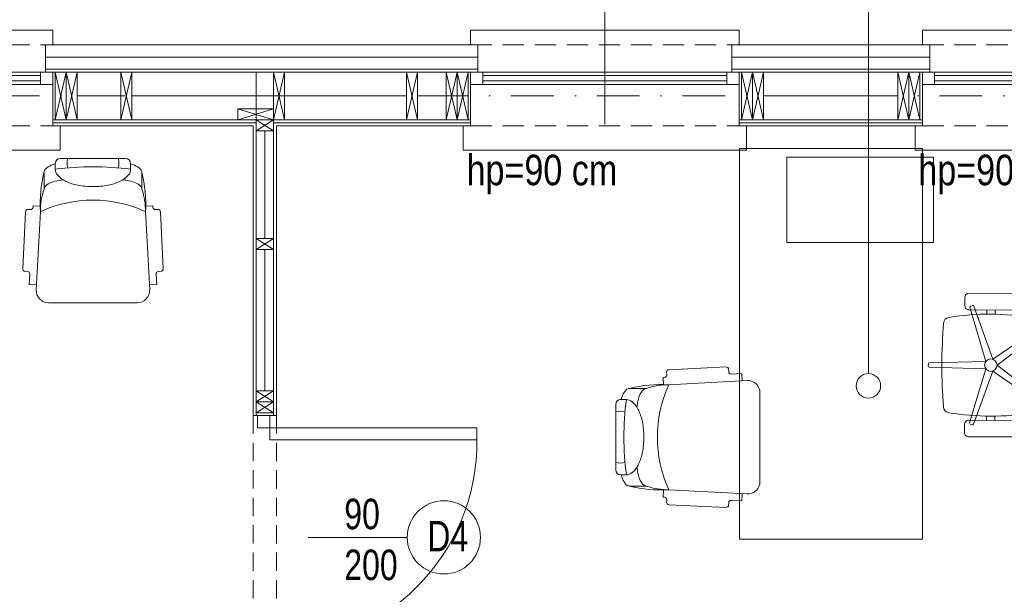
# Model space of a CAD drawing. Header units: inches. Extents: x 57112 to 98566, y -51777 to -16564.
# Tile 90 of 138: x 76347 to 76750, y -20411 to -20175. Entities that reach past the tile are written whole.
import ezdxf
from ezdxf import colors
from ezdxf.entities.mleader import LeaderData, LeaderLine
from ezdxf.lldxf.tags import DXFTag
from ezdxf.math import Vec2, Vec3

# ---------------------------------------------------------------- set-up
doc = ezdxf.new("R2010")
doc.units = ezdxf.units.IN
doc.header["$MEASUREMENT"] = 0
doc.linetypes.add('DASHDOT', pattern=[1, 0.5, -0.25, 0, -0.25])
doc.linetypes.add('HIDDEN', pattern=[0.375, 0.25, -0.125])
doc.layers.get('0').update_dxf_attribs({"color": 251, "lineweight": 0})
for name, color, linetype, lineweight in [('## 05 PODGRZEWACZ', 1, 'SOLID', 30), ('A8-opisy pomieszczeń', 250, 'Continuous', 0), ('p-- ocieplenie-w.zew', 251, 'Continuous', 0), ('p--drzwi', 251, 'Continuous', 0), ('p--konst-słupy', 251, 'Continuous', 0), ('p--meble wyp.', 251, 'Continuous', 0), ('p--ocieplenie w.wew.', 251, 'Continuous', 0), ('p--okna', 251, 'Continuous', 0), ('p--opis drzwi', 252, 'Continuous', 0), ('p--opis okna', 251, 'Continuous', 0), ('p--osie konstr', 250, 'DASHDOT', 15), ('p--podciąg', 251, 'Continuous', 0), ('p--płyta GK', 251, 'Continuous', 0), ('p--ściana szkielet', 251, 'Continuous', 0)]:
    doc.layers.add(name, color=color, linetype=linetype, lineweight=lineweight)
doc.styles.add('1-100', font='arial.ttf', dxfattribs={"width": 0.75, "height": 18})
doc.styles.get("Standard").update_dxf_attribs({"font": 'arial.ttf', "width": 0.75})
doc.styles.add('STYL-1', font='arial.ttf', dxfattribs={"width": 0.75})
doc.linetypes.add('BATTING', pattern='A,0.0001,-0.1,[134,ltypeshp.shx,S=0.1,R=0,X=-0.1,Y=0],-0.2,[134,ltypeshp.shx,S=0.1,R=180,X=0.1,Y=0],-0.1', length=0.4001)
tags = doc.linetypes.add('SOLID', pattern=[10, 10, 0]).pattern_tags.tags
tags[6:7] = [DXFTag(74, 4), DXFTag(75, 0), DXFTag(340, '0'), DXFTag(46, 0.0), DXFTag(50, 0.0), DXFTag(44, 0.0), DXFTag(45, 0.0)]
tags[4:5] = [DXFTag(74, 4), DXFTag(75, 0), DXFTag(340, '0'), DXFTag(46, 0.0), DXFTag(50, 0.0), DXFTag(44, 0.0), DXFTag(45, 0.0)]

# ---------------------------------------------------------------- blocks, each defined once
blk = doc.blocks.new('drzwi-90-100')
for p, q in [((10.1, 87.38), (5.05, 87.38)), ((5.05, 87.38), (5.05, 2.53)), ((10.1, 2.53), (10.1, 87.38)), ((5.05, 2.53), (0, 2.53)), ((0, 2.53), (0, -2.53)), ((5.05, -2.53), (5.05, 2.53)), ((5.05, 2.53), (10.1, 2.53)), ((100, 2.53), (94.95, 2.53)), ((94.95, 2.53), (94.95, -2.53)), ((100, -2.53), (100, 2.53)), ((0, -2.53), (5.05, -2.53)), ((94.95, -2.53), (100, -2.53))]:
    blk.add_line(p, q)
blk.add_arc((10.8, 3.23), 84.15, 359.5233, 90.4767)
blk = doc.blocks.new('sof11_r')
for p, q in [((20.87, 36.93), (20.93, 35.93)), ((45.17, 39.11), (21.82, 37.98)), ((46.23, 38.16), (46.28, 37.16)), ((51.6, 36.44), (47.33, 36.22)), ((51.6, 36.44), (51.76, 33.45)), ((19.98, 34.88), (19.38, 34.85)), ((19.38, 34.85), (19.53, 31.85)), ((53.8, 33.56), (21.8, 31.85)), ((12.61, 30.34), (5.61, 30.34)), ((59.07, -7.89), (59.07, 28.56)), ((2, 25.76), (4.37, 25.76)), ((0, 23.76), (0, -3.09)), ((2, -5.09), (4.37, -5.09)), ((12.61, -9.66), (5.61, -9.66)), ((19.38, -14.18), (19.53, -11.18)), ((53.8, -12.88), (21.8, -11.18)), ((19.98, -14.21), (19.38, -14.18)), ((20.87, -16.26), (20.93, -15.26)), ((51.6, -15.77), (47.33, -15.54)), ((51.6, -15.77), (51.76, -12.78)), ((45.17, -18.43), (21.82, -17.31)), ((46.23, -17.49), (46.28, -16.49))]:
    blk.add_line(p, q)
for points in [[(2.23, 25.76, -0.030204), (2.78, 27.41, -0.097163), (4.32, 29.79, -0.203453), (5.61, 30.34, -0.203453)], [(8.71, 22.55, -0.01879), (8.95, 24.41, -0.054131), (9.78, 27.41, -0.097163), (11.32, 29.79, -0.203453), (12.61, 30.34, -0.203453)], [(4.37, -5.09, 0.184283), (6.75, -4.18, 0.102242), (9.43, -0.57, 0.061197), (10.93, 4.08, 0.047488), (11.52, 10.34, 0.047488), (10.93, 16.59, 0.061197), (9.43, 21.24, 0.102242), (6.75, 24.85, 0.184283), (4.37, 25.76, 0.184283)], [(8.71, -1.88, 0.01879), (8.95, -3.74, 0.054131), (9.78, -6.74, 0.097163), (11.32, -9.12, 0.203453), (12.61, -9.66, 0.203453)], [(2.23, -5.09, 0.030204), (2.78, -6.74, 0.097163), (4.32, -9.12, 0.203453), (5.61, -9.66, 0.203453)]]:
    blk.add_lwpolyline(points, format="xyb")
for centre, radius, start, end in [((21.87, 36.99), 1, 93.0448, 183.0448), ((45.23, 38.11), 1, 3.0448, 93.0448), ((47.28, 37.21), 1, 183.0448, 273.0448), ((19.93, 35.88), 1, 273.0448, 3.0448), ((54.07, 28.56), 5, 0, 93.0448), ((18.77, -22.91), 54.85, 86.8308, 103.8805), ((21.41, 5.61), 26.24, 89.1562, 109.5996), ((68.33, 10.34), 51.27, 155.1826, 204.8174), ((2, 23.76), 2, 90, 180), ((122.88, 10.34), 119.5, 172.5855, 187.4145), ((1.91, 14.05), 6.89, 73.9141, 106.0859), ((1.91, 6.62), 6.89, 253.9141, 286.0859), ((2, -3.09), 2, 180, 270), ((54.07, -7.89), 5, 266.9552, 0), ((18.77, 43.58), 54.85, 256.1195, 273.1692), ((21.41, 15.06), 26.24, 250.4004, 270.8438), ((19.93, -15.21), 1, 356.9552, 86.9552), ((47.28, -16.54), 1, 86.9552, 176.9552), ((21.87, -16.31), 1, 176.9552, 266.9552), ((45.23, -17.44), 1, 266.9552, 356.9552)]:
    blk.add_arc(centre, radius, start, end)
blk = doc.blocks.new('krzesło obrotowe')
for p, q in [((7.39, 24.53), (-7.53, 24.49)), ((-8.95, 23.07), (-8.94, 20.22)), ((-0.66, 2.03), (5.74, 20.18)), ((6.18, 20.4), (6.88, 20.18)), ((8.82, 20.27), (8.82, 23.12)), ((-7.51, 18.81), (7.41, 18.85)), ((-1.47, 18.82), (-1.47, 17.39)), ((1.37, 18.83), (1.37, 17.4)), ((7.11, 19.74), (1.72, 1.26)), ((-17.49, 12.18), (-17.07, 12.78)), ((-2.13, -0.01), (-17.42, 11.69)), ((-16.58, 12.86), (-0.66, 2.03)), ((-19.49, 2.43), (-16.69, 2.44)), ((-19.48, 2.79), (-16.68, 2.79)), ((1.72, 1.26), (20.97, 0.78)), ((21.31, 0.43), (21.32, -0.3)), ((-19.48, -2.54), (-16.67, -2.53)), ((-19.46, -2.9), (-16.67, -2.89)), ((-17.36, -11.79), (-2.13, -0.01)), ((-0.65, -2.03), (-16.51, -12.96)), ((5.85, -20.15), (-0.65, -2.03)), ((20.97, -0.66), (1.73, -1.25)), ((1.73, -1.25), (7.22, -19.7)), ((-16.99, -12.87), (-17.42, -12.28)), ((-7.41, -18.85), (7.51, -18.81)), ((-1.37, -18.83), (-1.37, -17.4)), ((1.47, -18.82), (1.47, -17.39)), ((6.99, -20.14), (6.3, -20.37)), ((-8.82, -23.12), (-8.82, -20.27)), ((8.94, -20.22), (8.95, -23.07)), ((7.53, -24.49), (-7.39, -24.53))]:
    blk.add_line(p, q)
blk.add_circle((0, 0), 2.13)
for centre, radius, start, end in [((-7.53, 23.07), 1.42, 90.1621, 180.1621), ((7.4, 23.11), 1.42, 0.1621, 90.1621), ((-7.52, 20.23), 1.42, 180.1621, 270.1621), ((6.07, 20.06), 0.355, 72.1621, 160.5763), ((6.77, 19.84), 0.355, 343.748, 72.1621), ((7.4, 20.27), 1.42, 270.1621, 0.1621), ((-19.3, 15.49), 1.86, 0.1621, 146.0387), ((0.21, -73.23), 90.64, 81.0595, 99.2648), ((37.88, 0.11), 60.97, 164.3717, 195.9526), ((37.88, 0.11), 57.42, 164.4503, 195.874), ((163.51, 0.46), 180.21, 175.6008, 184.7235), ((-14.04, 14.12), 2.13, 99.2648, 175.6008), ((13.96, 14.2), 2.13, 4.7235, 81.0595), ((-163.51, -0.46), 180.21, 355.6008, 4.7235), ((-17.21, 11.98), 0.355, 144.1621, 232.5763), ((-16.78, 12.57), 0.355, 55.748, 144.1621), ((20.96, 0.42), 0.355, 0.1621, 88.5763), ((20.96, -0.31), 0.355, 271.748, 0.1621), ((-17.14, -12.07), 0.355, 127.748, 216.1621), ((-16.71, -12.66), 0.355, 216.1621, 304.5763), ((-19.21, -15.6), 1.86, 214.2856, 0.1621), ((-13.96, -14.2), 2.13, 184.7235, 261.0595), ((-0.21, 73.23), 90.64, 261.0595, 279.2648), ((14.04, -14.12), 2.13, 279.2648, 355.6008), ((-7.4, -20.27), 1.42, 90.1621, 180.1621), ((6.19, -20.03), 0.355, 199.748, 288.1621), ((6.88, -19.8), 0.355, 288.1621, 16.5763), ((7.52, -20.23), 1.42, 0.1621, 90.1621), ((-7.4, -23.11), 1.42, 180.1621, 270.1621), ((7.53, -23.07), 1.42, 270.1621, 0.1621)]:
    blk.add_arc(centre, radius, start, end)
blk = doc.blocks.new('okno-110-33.15')
at = {"linetype": 'Continuous', "ltscale": 35}
for p, q in [((0, 39.15), (110, 39.15)), ((-3, -10), (113, -10))]:
    blk.add_line(p, q, dxfattribs=at)
for p, q in [((0, 39.15), (0, 33.15)), ((110, 33.15), (110, 39.15)), ((3, 33.15), (3, 21.95)), ((107, 21.95), (107, 33.15)), ((5, 21.95), (0, 21.95)), ((0, 21.95), (0, 16.95)), ((0, 21.95), (0, 0)), ((105, 21.95), (5, 21.95)), ((5, 16.95), (5, 21.95)), ((5, 20.61), (105, 20.61)), ((110, 21.95), (105, 21.95)), ((105, 21.95), (105, 16.95)), ((110, 0), (110, 21.95)), ((110, 16.95), (110, 21.95)), ((0, 16.95), (5, 16.95)), ((5, 18.45), (105, 18.45)), ((5, 16.95), (105, 16.95)), ((105, 16.95), (110, 16.95)), ((-3, 0), (-3, -10)), ((0, 0), (-3, 0)), ((110, 0), (113, 0)), ((113, 0), (113, -10))]:
    blk.add_line(p, q)
at = {"linetype": 'HIDDEN', "ltscale": 35}
for p, q in [((0, 33.15), (110, 33.15)), ((0, 0), (110, 0))]:
    blk.add_line(p, q, dxfattribs=at)
blk = doc.blocks.new('ukł.słupów-1K')
for p, q in [((415.6, 538.6), (411.1, 558.1)), ((411.1, 538.6), (415.6, 558.1)), ((420.1, 538.6), (415.6, 558.1)), ((415.6, 538.6), (420.1, 558.1)), ((442.4, 538.6), (437.9, 558.1)), ((437.9, 538.6), (442.4, 558.1)), ((504.9, 538.6), (500.4, 558.1)), ((500.4, 538.6), (504.9, 558.1)), ((559.45, 538.6), (554.95, 558.1)), ((554.95, 538.6), (559.45, 558.1)), ((575.65, 538.6), (571.15, 558.1)), ((571.15, 538.6), (575.65, 558.1)), ((580.15, 538.6), (575.65, 558.1)), ((575.65, 538.6), (580.15, 558.1)), ((696.65, 538.6), (692.15, 558.1)), ((692.15, 538.6), (696.65, 558.1)), ((701.15, 538.6), (696.65, 558.1)), ((696.65, 538.6), (701.15, 558.1)), ((760.65, 538.6), (756.15, 558.1)), ((756.15, 538.6), (760.65, 558.1)), ((765.15, 538.6), (760.65, 558.1)), ((760.65, 538.6), (765.15, 558.1)), ((485.9, 538.6), (500.4, 543.1)), ((485.9, 543.1), (500.4, 538.6)), ((493.4, 534.1), (500.4, 538.6)), ((493.4, 538.6), (500.4, 534.1)), ((493.4, 485.5), (500.4, 490)), ((493.4, 490), (500.4, 485.5)), ((493.4, 423), (500.4, 427.5)), ((493.4, 427.5), (500.4, 423)), ((493.4, 418.5), (500.4, 423)), ((493.4, 423), (500.4, 418.5))]:
    blk.add_line(p, q)
at = {"ltscale": 35}
blk.add_line((500.4, 418.5), (493.4, 418.5), dxfattribs=at)
for points in [[(411.1, 538.6), (411.1, 558.1)], [(580.15, 538.6), (580.15, 558.1)], [(692.15, 538.6), (692.15, 558.1)], [(765.15, 538.6), (765.15, 558.1), (765.27, 558.1)]]:
    blk.add_lwpolyline(points, dxfattribs=at)
for points in [[(411.1, 538.6), (411.1, 558.1), (415.6, 558.1), (415.6, 538.6)], [(415.6, 538.6), (415.6, 558.1), (420.1, 558.1), (420.1, 538.6)], [(437.9, 538.6), (437.9, 558.1), (442.4, 558.1), (442.4, 538.6)], [(500.4, 538.6), (500.4, 558.1), (504.9, 558.1), (504.9, 538.6)], [(554.95, 538.6), (554.95, 558.1), (559.45, 558.1), (559.45, 538.6)], [(571.15, 538.6), (571.15, 558.1), (575.65, 558.1), (575.65, 538.6)], [(575.65, 538.6), (575.65, 558.1), (580.15, 558.1), (580.15, 538.6)], [(692.15, 538.6), (692.15, 558.1), (696.65, 558.1), (696.65, 538.6)], [(696.65, 538.6), (696.65, 558.1), (701.15, 558.1), (701.15, 538.6)], [(756.15, 538.6), (756.15, 558.1), (760.65, 558.1), (760.65, 538.6)], [(760.65, 538.6), (760.65, 558.1), (765.15, 558.1), (765.15, 538.6)], [(485.9, 543.1), (500.4, 543.1), (500.4, 538.6), (485.9, 538.6)], [(493.4, 538.6), (500.4, 538.6), (500.4, 534.1), (493.4, 534.1)], [(493.4, 490), (500.4, 490), (500.4, 485.5), (493.4, 485.5)], [(493.4, 427.5), (500.4, 427.5), (500.4, 423), (493.4, 423)], [(493.4, 423), (500.4, 423), (500.4, 418.5), (493.4, 418.5)]]:
    blk.add_lwpolyline(points, close=True)

msp = doc.modelspace()

# ---------------------------------------------------------------- linework, layer by layer
at = {"layer": 'A8-opisy pomieszczeń'}
msp.add_line((76694.369, -20089.872, 151.8), (76694.369, -20320.139, 151.8), dxfattribs=at)
msp.add_circle((76694.369, -20325.139, 151.8), 5, dxfattribs=at)
at = {"layer": 'p-- ocieplenie-w.zew', "linetype": 'BATTING', "ltscale": 3}
for p, q in [((76534.458, -20190.433, 151.8), (76357.398, -20190.433, 151.8)), ((76719.458, -20190.433, 151.8), (76638.458, -20190.433, 151.8))]:
    msp.add_line(p, q, dxfattribs=at)
at = {"layer": 'p--meble wyp.', "linetype": 'Continuous', "lineweight": 5, "elevation": 151.8}
for points in [[(76716.548, -20227.933), (76641.548, -20227.933), (76641.548, -20387.933), (76716.548, -20387.933)], [(76721.004, -20231.414), (76661.004, -20231.414), (76661.004, -20266.414), (76721.004, -20266.414)]]:
    msp.add_lwpolyline(points, close=True, dxfattribs=at)
at = {"layer": 'p--ocieplenie w.wew.', "linetype": 'BATTING', "ltscale": 3}
for p, q in [((76388.208, -20206.383, 151.8), (76370.408, -20206.383, 151.8)), ((76450.708, -20206.383, 151.8), (76392.708, -20206.383, 151.8)), ((76457.101, -20206.383, 151.8), (76505.258, -20206.383, 151.8)), ((76509.758, -20206.383, 151.8), (76521.458, -20206.383, 151.8)), ((76651.458, -20206.383, 151.8), (76706.458, -20206.383, 151.8)), ((76447.208, -20220.633, 151.8), (76447.208, -20264.733, 151.8)), ((76447.208, -20327.233, 151.8), (76447.208, -20269.233, 151.8))]:
    msp.add_line(p, q, dxfattribs=at)
at = {"layer": 'p--opis drzwi', "lineweight": 0}
msp.add_line((76465.021, -20387.233, 151.8), (76505.53, -20387.233, 151.8), dxfattribs=at)
msp.add_circle((76520.53, -20387.233, 151.8), 15, dxfattribs=at)
at = {"layer": 'p--opis okna'}
msp.add_line((76586.458, -20147.471, 151.8), (76586.458, -20217.933, 151.8), dxfattribs=at)
at = {"layer": 'p--osie konstr', "linetype": 'DASHDOT', "ltscale": 35}
msp.add_line((76951.608, -20206.383, 151.8), (75895.108, -20206.383, 151.8), dxfattribs=at)
at = {"layer": 'p--podciąg', "linetype": 'HIDDEN', "ltscale": 30}
for p, q in [((76442.458, -20337.233, 151.8), (76442.458, -20437.233, 151.8)), ((76451.958, -20337.233, 151.8), (76451.958, -20437.233, 151.8))]:
    msp.add_line(p, q, dxfattribs=at)
at = {"layer": 'p--płyta GK', "ltscale": 35}
for p, q in [((76443.708, -20217.333, 151.8), (76360.398, -20217.333, 151.8)), ((76442.458, -20218.583, 151.8), (76360.398, -20218.583, 151.8)), ((76442.458, -20337.233, 151.8), (76442.458, -20218.583, 151.8)), ((76531.458, -20217.333, 151.8), (76450.708, -20217.333, 151.8)), ((76451.958, -20337.233, 151.8), (76451.958, -20218.583, 151.8)), ((76531.458, -20218.583, 151.8), (76451.958, -20218.583, 151.8)), ((76716.458, -20217.333, 151.8), (76641.458, -20217.333, 151.8)), ((76716.458, -20218.583, 151.8), (76641.458, -20218.583, 151.8))]:
    msp.add_line(p, q, dxfattribs=at)
at = {"layer": 'p--ściana szkielet', "ltscale": 35}
for p, q in [((76534.458, -20185.433, 151.8), (76357.398, -20185.433, 151.8)), ((76719.458, -20185.433, 151.8), (76638.458, -20185.433, 151.8)), ((76534.458, -20195.433, 151.8), (76357.398, -20195.433, 151.8)), ((76719.458, -20195.433, 151.8), (76638.458, -20195.433, 151.8)), ((76534.458, -20196.633, 151.8), (76357.398, -20196.633, 151.8)), ((76443.708, -20337.233, 151.8), (76443.708, -20196.633, 151.8)), ((76450.708, -20337.233, 151.8), (76450.708, -20196.633, 151.8)), ((76719.458, -20196.633, 151.8), (76638.458, -20196.633, 151.8)), ((76531.458, -20216.133, 151.8), (76360.398, -20216.133, 151.8)), ((76716.458, -20216.133, 151.8), (76641.458, -20216.133, 151.8)), ((76451.958, -20337.233, 151.8), (76442.458, -20337.233, 151.8))]:
    msp.add_line(p, q, dxfattribs=at)
at = {"layer": 'p--ściana szkielet', "elevation": 151.8}
for points in [[(76357.398, -20185.433), (76357.398, -20196.633), (76360.398, -20196.633), (76360.398, -20218.583)], [(76534.458, -20185.433), (76534.458, -20196.633), (76531.458, -20196.633), (76531.458, -20218.583)], [(76638.458, -20185.433), (76638.458, -20196.633), (76641.458, -20196.633), (76641.458, -20218.583)], [(76719.458, -20185.433), (76719.458, -20196.633), (76716.458, -20196.633), (76716.458, -20218.583)]]:
    msp.add_lwpolyline(points, dxfattribs=at)
at = {"layer": 'p--ściana szkielet', "ltscale": 35, "elevation": 151.8}
for points in [[(76360.398, -20218.583), (76360.398, -20196.633), (76357.398, -20196.633), (76357.398, -20185.433)], [(76531.458, -20218.583), (76531.458, -20196.633), (76534.458, -20196.633), (76534.458, -20185.433)], [(76641.458, -20218.583), (76641.458, -20196.633), (76638.458, -20196.633), (76638.458, -20185.433)], [(76716.458, -20218.583), (76716.458, -20196.633), (76719.458, -20196.633), (76719.458, -20185.433)]]:
    msp.add_lwpolyline(points, dxfattribs=at)

# ---------------------------------------------------------------- block references
at = {"layer": 'p--drzwi', "rotation": 270.0000000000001}
msp.add_blockref('drzwi-90-100', (76446.708, -20337.233, 151.8), dxfattribs=at)
at = {"layer": 'p--konst-słupy'}
msp.add_blockref('ukł.słupów-1K', (75950.308, -20754.733, 151.8), dxfattribs=at)
at = {"layer": 'p--meble wyp.', "linetype": 'Continuous', "lineweight": 5, "rotation": 270.0000000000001}
msp.add_blockref('sof11_r', (76366.494, -20232.002, 151.8), dxfattribs=at)
at = {"layer": 'p--meble wyp.', "linetype": 'Continuous', "lineweight": 5, "xscale": -1.2, "yscale": 1.2, "zscale": 1.2}
msp.add_blockref('krzesło obrotowe', (76744.481, -20316.668, 151.8), dxfattribs=at)
at = {"layer": 'p--meble wyp.', "linetype": 'Continuous', "lineweight": 5, "xscale": -1, "rotation": 180}
msp.add_blockref('sof11_r', (76590.882, -20335.856, 151.8), dxfattribs=at)
at = {"layer": 'p--okna', "linetype": 'Continuous'}
for p in [(76250.408, -20218.583, 151.8), (76531.458, -20218.583, 151.8), (76716.458, -20218.583, 151.8)]:
    msp.add_blockref('okno-110-33.15', p, dxfattribs=at)

# ---------------------------------------------------------------- texts
at = {"layer": 'p--opis drzwi', "lineweight": 0, "char_height": 12.5, "style": 'STYL-1'}
for s, insert, width, attachment_point in [('90\\P200', (76479.75, -20371.396, 151.8), 11.15966, 1), ('D4', (76530.466, -20392.971, 151.8), 65.787, 9)]:
    msp.add_mtext(s, dxfattribs=dict(at, insert=insert, width=width, attachment_point=attachment_point))
at = {"layer": 'p--opis okna', "char_height": 12.5, "width": 128.63421, "attachment_point": 9, "style": '1-100'}
for insert in [(76591.529, -20246.734, 151.8), (76776.529, -20246.734, 151.8)]:
    msp.add_mtext('{\\W0.8;hp=90 cm}', dxfattribs=dict(at, insert=insert))

# ---------------------------------------------------------------- leaders
at = {"layer": '## 05 PODGRZEWACZ', "color": 1, "lineweight": 15}
ml = msp.add_multileader_mtext('Standard', dxfattribs=at)
ml.set_content('Podgrzewacz wody użytkowej wiszący 50l\\Pz wbudowanym zaworem mieszającym\\Podpływ z zaworu bezpieczeństwa podłączyć do kanalizacji poprzez syfon', color=256)
ml.set_leader_properties()
ml.build(insert=Vec2(0, 0))
ctx = ml.context
ctx.base_point, ctx.char_height, ctx.plane_origin = Vec3(76238.371, -19924.672, 240.049), 15, Vec3(76356.794, -19186.438, 240.049)
notes = []
notes.append((ctx, [(0, (1, 1, 0), (76140.627, -19924.672, 240.049), (1, 0), 52.872, [(0, [(76013.014, -20486.383, 240.049)], 0, [])])]))
ctx.mtext.insert, ctx.mtext.width, ctx.mtext.flow_direction = Vec3(76195.499, -19914.975, 240.049), 301.81321, 5
for ctx, leaders in notes:
    for number, flags, end, landing, length, lines in leaders:
        leader = LeaderData()
        leader.index, (leader.has_last_leader_line, leader.has_dogleg_vector, leader.attachment_direction) = number, flags
        leader.last_leader_point, leader.dogleg_vector, leader.dogleg_length = Vec3(end), Vec3(landing), length
        for number, points, colour, breaks in lines:
            line = LeaderLine()
            line.index, line.vertices, line.color, line.breaks = number, Vec3.list(points), colors.encode_raw_color(colour), breaks
            leader.lines.append(line)
        ctx.leaders.append(leader)

doc.saveas('drawing.dxf')
